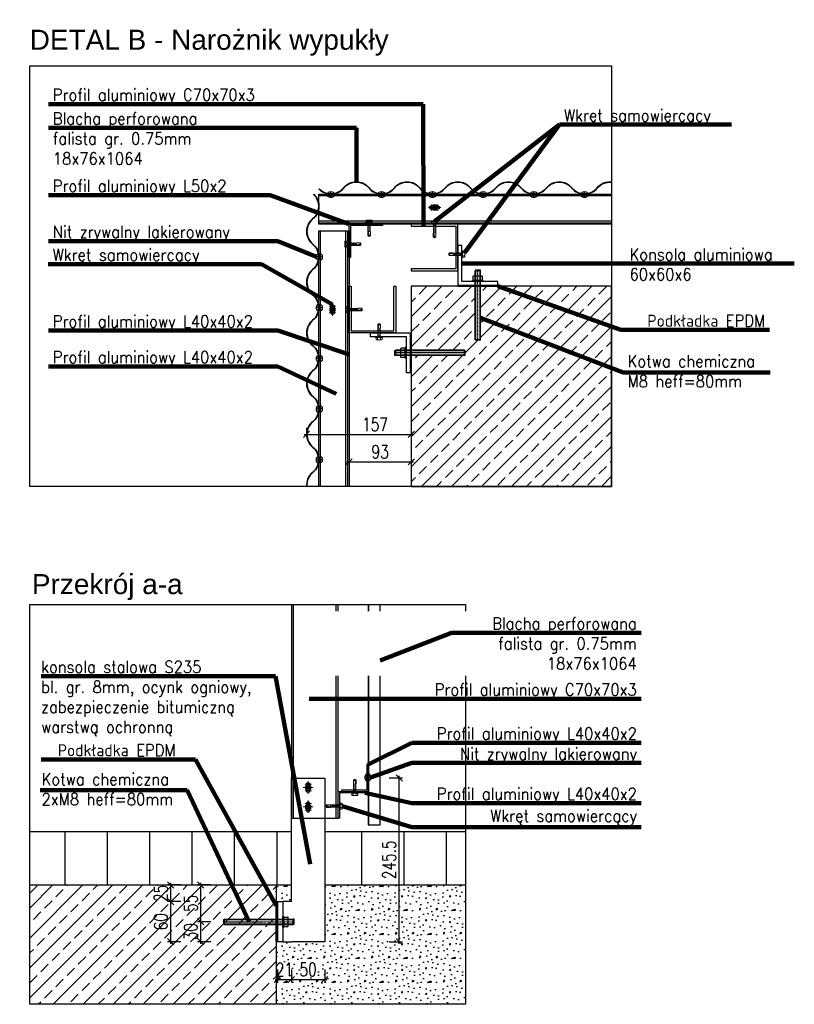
# Model space of a CAD drawing. Header units: millimetres. Extents: x 14086 to 118050, y -73797 to -403.
# Tile 2 of 8: x 97491 to 98652, y -72126 to -70650. Entities that reach past the tile are written whole.
import ezdxf

# ---------------------------------------------------------------- set-up
doc = ezdxf.new("R2010")
doc.units = ezdxf.units.MM
for name, pattern in [('CENTER', [2, 1.25, -0.25, 0.25, -0.25]), ('CONTINOUS', [0]), ('DASHDOT', [1, 0.5, -0.25, 0, -0.25]), ('DASHED', [0.75, 0.5, -0.25]), ('phl_thick', [0]), ('thin_line', [0])]:
    doc.linetypes.add(name, pattern=pattern)
for name, color, linetype in [('1', 2, 'Continuous'), ('2', 4, 'DASHED'), ('3', 4, 'Continuous'), ('5', 8, 'Continuous'), ('6', 3, 'Continuous'), ('BSP podkonstrukcja', 3, 'Continuous'), ('projection', 7, 'Continuous'), ('RFD_5', 8, 'Continuous')]:
    doc.layers.add(name, color=color, linetype=linetype)
for name, color, linetype, lineweight in [('BSP opis', 4, 'Continuous', 0), ('BSP osie małe', 16, 'DASHDOT', 0), ('BSP śruby i wkręty', 251, 'Continuous', 0)]:
    doc.layers.add(name, color=color, linetype=linetype, lineweight=lineweight)
doc.styles.add('BSP_simplex08', font='simplex.shx', dxfattribs={"width": 0.8})
doc.styles.get("Standard").update_dxf_attribs({"font": 'simplex.shx', "width": 0.8})
doc.styles.add('TXTdo10', font='SIMPLEX.SHX', dxfattribs={"width": 0.75, "height": 20})
doc.dimstyles.new('R1DO10', dxfattribs={"dimtxt": 20, "dimasz": 9.333333, "dimexe": 4.666667, "dimexo": 10, "dimgap": 0.09, "dimtad": 0, "dimdec": 1, "dimrnd": 0.5, "dimdsep": 46, "dimtxsty": 'TXTdo10', "dimblk1": 'OBLIQUE', "dimblk2": 'OBLIQUE', "dimsah": 1, "dimcen": 0, "dimdle": 3.333333, "dimclrt": 4, "dimadec": 0, "dimazin": 0, "dimtfac": 1, "dimtdec": 1, "dimtofl": 0, "dimtmove": 1, "dimatfit": 3, "dimfxl": 15, "dimfxlon": 1, "dimtvp": 0.75, "dimtolj": 1, "dimtzin": 0, "dimarcsym": 1})
doc.dimstyles.get("Standard").update_dxf_attribs({"dimtxt": 0.18, "dimasz": 0.18, "dimexe": 0.18, "dimexo": 0.0625, "dimgap": 0.09, "dimtad": 0, "dimtih": 1, "dimtoh": 1, "dimdec": 4, "dimzin": 0, "dimdsep": 46, "dimtxsty": 'Standard', "dimcen": 0.09, "dimadec": 0, "dimazin": 0, "dimtfac": 1, "dimtdec": 4, "dimtofl": 0, "dimtmove": 0, "dimatfit": 3, "dimfxl": 1, "dimtolj": 1, "dimtzin": 0, "dimarcsym": 0})
pattern_1 = [(45, (-103.584, 0), (-22.45064, 22.45064), []), (45, (-81.133, 0), (-22.45064, 22.45064), [15.875, -7.9375])]
pattern_2 = [(45, (-92.45, 57.114), (-35.921024, 35.921024), [0, -50.8]), (45, (-79.517, 44.9), (-35.921024, 35.921024), [0, -50.8]), (45, (-97.836, 65.376), (-35.921024, 35.921024), [0, -50.8]), (23.1986, (-105.38, 35.562), (143.6841045, 71.842062), [5.471312, -268.09507]), (261.8699, (-100.351, 37.717), (35.9210171, 179.6051239), [2.54, -251.46]), (175.6013, (-100.71, 35.2026), (395.1312492, -35.92097408), [4.683506, -463.66933]), (251.5651, (-108.253, 19.038), (7.73e-05, -71.8420658), [1.135939, -112.456316]), (11.3099, (-108.613, 17.96), (107.7631055, 35.9209607), [1.831645, -181.330397]), (153.4349, (-106.817, 18.32), (-107.7630317, 35.9210975), [1.606448, -159.037274]), (270, (-81.672, 38.435), (35.921036, -35.921036), [2.15524, -69.68678]), (45, (-81.67, 36.28), (0, 71.84205), [3.048, -47.752]), (180, (-79.517, 38.435), (-35.921036, -35.921036), [2.15524, -69.68678]), (296.5651, (-108.972, 57.114), (-35.9210975, 107.7630317), [1.606448, -159.037274]), (45, (-108.253, 55.68), (0, 71.84205), [2.54, -48.26]), (188.1301, (-106.457, 57.474), (-179.6051239, -35.9210171), [2.54, -251.46]), (258.6901, (-128.369, 38.435), (35.9209607, 107.7631055), [1.831645, -181.330397]), (26.5651, (-128.728, 36.64), (-107.7630317, -35.9210975), [3.212897, -157.430826]), (171.8699, (-125.855, 38.076), (179.6051239, -35.9210171), [2.54, -251.46]), (45, (-116.515, 47.416), (-35.921024, 35.921024), [0, -50.8]), (45, (-116.874, 28.38), (-35.921024, 35.921024), [0, -50.8]), (45, (-93.526, 25.145), (-35.921024, 35.921024), [0, -50.8]), (45, (-94.963, 45.98), (-35.921024, 35.921024), [0, -50.8]), (45, (-111.486, 41.67), (-35.921024, 35.921024), [0, -50.8]), (45, (-120.467, 34.843), (-35.921024, 35.921024), [0, -50.8]), (45, (-115.08, 35.92), (-35.921024, 35.921024), [0, -50.8]), (45, (-107.894, 25.863), (-35.921024, 35.921024), [0, -50.8]), (45, (-117.95, 18.68), (-35.921024, 35.921024), [0, -50.8]), (45, (-125.855, 27.3), (-35.921024, 35.921024), [0, -50.8]), (45, (-134.835, 34.125), (-35.921024, 35.921024), [0, -50.8]), (45, (-125.136, 46.697), (-35.921024, 35.921024), [0, -50.8]), (45, (-118.67, 56.037), (-35.921024, 35.921024), [0, -50.8]), (45, (-104.66, 67.17), (-35.921024, 35.921024), [0, -50.8]), (45, (-102.147, 47.416), (-35.921024, 35.921024), [0, -50.8]), (45, (-112.205, 50.29), (-35.921024, 35.921024), [0, -50.8]), (45, (-92.09, 35.92), (-35.921024, 35.921024), [0, -50.8]), (45, (-101.07, 23.35), (-35.921024, 35.921024), [0, -50.8]), (45, (-82.39, 26.22), (-35.921024, 35.921024), [0, -50.8]), (45, (-96.4, 16.524), (-35.921024, 35.921024), [0, -50.8]), (45, (-106.817, 3.95), (-35.921024, 35.921024), [0, -50.8]), (45, (-100.71, 6.466), (-35.921024, 35.921024), [0, -50.8]), (45, (-105.38, 11.854), (-35.921024, 35.921024), [0, -50.8]), (45, (-75.565, 30.174), (-35.921024, 35.921024), [0, -50.8]), (45, (-85.98, 49.21), (-35.921024, 35.921024), [0, -50.8]), (45, (-98.555, 58.19), (-35.921024, 35.921024), [0, -50.8]), (45, (-89.215, 15.805), (-35.921024, 35.921024), [0, -50.8])]

# ---------------------------------------------------------------- blocks, each defined once
blk = doc.blocks.new('wkręt 4mm')
at = {"linetype": 'CONTINOUS'}
for points in [[(-4, 4.5), (-4.2, 3.9)], [(0.9, -0.3), (1, 2.3)], [(9.6, -2.3), (10.4, 2.3)], [(11.1, -2.3), (11.9, 2.3)], [(13.2, 2), (12.4, 1.8)], [(-4.2, -3.9), (-4, -4.5)], [(12.4, -1.7), (13.2, -2)], [(18.7, -1.6), (18.8, -2)]]:
    blk.add_lwpolyline(points, dxfattribs=at)
at = {"linetype": 'CONTINOUS', "extrusion": (-1, -1.22465e-16, 0)}
for points, elevation in [([(-3.9, 0), (3.9, 0)], 4.2), ([(-5.1, 0), (5.1, 0)], 0.9), ([(4.5, 0), (-4.5, 0)], 0.9)]:
    blk.add_lwpolyline(points, dxfattribs=dict(at, elevation=elevation))
at = {"linetype": 'CONTINOUS', "extrusion": (1.22465e-16, -1, 0)}
for points, elevation in [([(-0.9, 0), (-4, 0)], -4.5), ([(-0.9, 0), (-4, 0)], -2.3), ([(0, 0), (-0.9, 0)], -5.1), ([(12.4, 0), (0.7, 0)], -1.7), ([(18.8, 0), (13.2, 0)], -2), ([(-4, 0), (-0.9, 0)], 2.3), ([(-4, 0), (-0.9, 0)], 4.5), ([(-0.9, 0), (0, 0)], 5.1), ([(0.7, 0), (12.4, 0)], 1.7), ([(12.5, 0), (18.7, 0)], 1.6), ([(13.2, 0), (18.8, 0)], 2)]:
    blk.add_lwpolyline(points, dxfattribs=dict(at, elevation=elevation))
at = {"linetype": 'CONTINOUS', "extrusion": (-1, -1.22465e-16, 0)}
blk.add_lwpolyline([(5.1, 0), (-5.1, 0)], dxfattribs=at)
at = {"linetype": 'CONTINOUS', "extrusion": (-0.986394, 0.164399, 0)}
for points, elevation in [([(-2.7, 0), (2, 0)], -2.2), ([(-3, 0), (1.8, 0)], -3.7), ([(-3.3, 0), (1.5, 0)], -5.3), ([(-3.5, 0), (1.2, 0)], -6.8), ([(-3.8, 0), (1, 0)], -8.3)]:
    blk.add_lwpolyline(points, dxfattribs=dict(at, elevation=elevation))
at = {"linetype": 'CONTINOUS', "extrusion": (-0.985739, 0.168281, 0), "elevation": -12.8}
blk.add_lwpolyline([(-0.6, 0), (-3.2, 0)], dxfattribs=at)
at = {"linetype": 'CONTINOUS', "extrusion": (-0.819152, 0.573576, 0)}
for points, elevation in [([(-9.4, 0), (-11.4, 0)], -16.2), ([(-9.2, 0), (-11.6, 0)], -16.6)]:
    blk.add_lwpolyline(points, dxfattribs=dict(at, elevation=elevation))
at = {"linetype": 'CONTINOUS', "extrusion": (-0.819152, -0.573576, 0), "elevation": -16.6}
blk.add_lwpolyline([(11.6, 0), (9.1, 0)], dxfattribs=at)
at = {"linetype": 'CONTINOUS', "extrusion": (0, 0, -1)}
for centre, radius, start, end in [((0.2, 3.4), 4, 343.6571, 16.3429), ((-11.6, 0), 15.8, 351.7868, 8.2132), ((-0.7, 2.4), 0.683, 270, 0), ((-20.2, -18.7), 18.7, 65.0306, 90), ((0.2, -3.4), 4, 343.6571, 16.3429), ((-0.7, -2.4), 0.683, 0, 90)]:
    blk.add_arc(centre, radius, start, end, dxfattribs=at)
at = {"linetype": 'CONTINOUS'}
blk.add_arc((20.2, 1.5), 1.49, 160, 270, dxfattribs=at)
blk = doc.blocks.new('nit zrywalny')
at = {"layer": '3', "ltscale": 0.5}
blk.add_line((0, -5.1), (0, 4.9), dxfattribs=at)
for points in [[(3, 0), (-5.7, 0)], [(-2.8, -5.1), (-2.8, 4.9)]]:
    blk.add_lwpolyline(points, dxfattribs=at)
at = {"layer": '3', "ltscale": 0.5, "extrusion": (0, 0, -1)}
for centre, start_param, end_param in [((-2.8, -0.1), 3.141593, 6.283185), ((0, -0.1), 0, 3.141593)]:
    blk.add_ellipse(centre, major_axis=(0, 5), ratio=0.6, start_param=start_param, end_param=end_param, dxfattribs=at)
blk = doc.blocks.new('zw$6326')
at = {"linetype": 'thin_line'}
for p, q in [((-8.3, 3.3), (-17.1, 3.3)), ((84.6, 3.3), (0, 3.3)), ((-8.3, -3.3), (-17.1, -3.3)), ((84.6, -3.3), (0, -3.3))]:
    blk.add_line(p, q, dxfattribs=at)
at = {"color": 92, "linetype": 'CENTER', "true_color": 0x00c000}
blk.add_line((88, 0), (-17.1, 0), dxfattribs=at)
at = {"color": 1, "linetype": 'thin_line', "true_color": 0xff0000}
for p, q in [((87.9, 3.3), (84.6, 3.3)), ((87.9, -3.3), (84.6, -3.3))]:
    blk.add_line(p, q, dxfattribs=at)
at = {"layer": 'projection', "color": 7, "linetype": 'phl_thick'}
for p, q in [((-15.9, 4), (-17.1, 3.7)), ((-17.1, 3.7), (-17.1, -3.7)), ((-8.3, 4), (-15.9, 4)), ((-15.9, 4), (-15.9, -4)), ((-7.9, 7), (-8.3, 6.3)), ((-8.3, 6.3), (-8.3, -6.3)), ((-8.2, 6.1), (-8.3, 6)), ((-8.3, 6), (-8.3, 5.8)), ((-8.3, 5.8), (-8.3, 5.6)), ((-8.3, 5.6), (-8.3, 5.5)), ((-8.3, 5.5), (-8.3, 5.3)), ((-8.3, 5.3), (-8.3, 5.2)), ((-8.3, 5.2), (-8.3, 5)), ((-8.3, 5), (-8.3, 4.9)), ((-8.3, 4.9), (-8.2, 4.7)), ((-8.2, 1.4), (-8.3, 1.1)), ((-8.3, 1.1), (-8.3, 0.8)), ((-8.3, 0.8), (-8.3, 0.5)), ((-8.3, 0.5), (-8.3, 0.3)), ((-8.3, 0.3), (-8.3, 0)), ((-8.3, 0), (-8.3, -0.3)), ((-8.1, 6.5), (-8.2, 6.3)), ((-8.2, 6.3), (-8.2, 6.1)), ((-8.2, 4.7), (-8.2, 4.6)), ((-8.2, 4.6), (-8.1, 4.4)), ((-8.1, 2.2), (-8.2, 1.9)), ((-8.2, 1.9), (-8.2, 1.6)), ((-8.2, 1.6), (-8.2, 1.4)), ((-8, 6.8), (-8.1, 6.6)), ((-8.1, 6.6), (-8.1, 6.5)), ((-8.1, 4.4), (-8.1, 4.3)), ((-8.1, 4.3), (-8, 4.1)), ((-8, 2.8), (-8.1, 2.5)), ((-8.1, 2.5), (-8.1, 2.2)), ((-7.9, 7), (-8, 6.8)), ((-8, 4.1), (-7.9, 4)), ((-7.9, 3.1), (-8, 2.8)), ((-2.1, 7), (-7.9, 7)), ((-2.1, 7), (-7.9, 7)), ((-7.9, 7), (-7.9, 7)), ((-2.1, 4), (-7.9, 4)), ((-7.9, 4), (-7.9, 3.1)), ((-2.1, 3.1), (-7.9, 3.1)), ((-2.1, 7), (-2, 6.9)), ((-2.1, 7), (-1.7, 6.3)), ((-2.1, 7), (-2.1, 7)), ((-2, 4.1), (-2.1, 4)), ((-2.1, 4), (-2.1, 3.1)), ((-2.1, 3.1), (-2, 2.7)), ((-2, 6.9), (-1.9, 6.7)), ((-1.9, 4.2), (-2, 4.1)), ((-2, 2.7), (-1.9, 2.4)), ((-1.9, 6.7), (-1.9, 6.6)), ((-1.9, 6.6), (-1.8, 6.4)), ((-1.8, 4.5), (-1.9, 4.4)), ((-1.9, 4.4), (-1.9, 4.2)), ((-1.9, 2.4), (-1.9, 2.1)), ((-1.9, 2.1), (-1.8, 1.8)), ((-1.8, 6.4), (-1.8, 6.3)), ((-1.8, 6.3), (-1.7, 6.2)), ((-1.7, 4.8), (-1.8, 4.7)), ((-1.8, 4.7), (-1.8, 4.5)), ((-1.8, 1.8), (-1.8, 1.5)), ((-1.8, 1.5), (-1.7, 1.2)), ((0, 8), (-1.7, 8)), ((-1.7, 8), (-1.7, -8)), ((-1.7, 6.2), (-1.7, 6)), ((-1.7, 6), (-1.7, 5.9)), ((-1.7, 5.9), (-1.7, 5.7)), ((-1.7, 5.7), (-1.7, 5.6)), ((-1.7, 5.6), (-1.7, 5.5)), ((-1.7, 5.5), (-1.7, 5.3)), ((-1.7, 5.3), (-1.7, 5.2)), ((-1.7, 5.2), (-1.7, 5.1)), ((-1.7, 5.1), (-1.7, 4.9)), ((-1.7, 4.9), (-1.7, 4.8)), ((-1.7, 1.2), (-1.7, 0.9)), ((-1.7, 0.9), (-1.7, 0.6)), ((-1.7, 0.6), (-1.7, 0.3)), ((-1.7, 0.3), (-1.7, 0)), ((0, 8), (0, -8)), ((87.2, 4), (0, 4)), ((87.2, 4), (88, 3.2)), ((87.2, 4), (87.2, -4)), ((88, 3.2), (88, -3.2)), ((-17.1, -3.7), (-15.9, -4)), ((-8.3, -4), (-15.9, -4)), ((-8.3, -0.3), (-8.3, -0.5)), ((-8.3, -0.5), (-8.3, -0.8)), ((-8.3, -0.8), (-8.3, -1.1)), ((-8.3, -1.1), (-8.2, -1.4)), ((-8.2, -4.7), (-8.3, -4.9)), ((-8.3, -4.9), (-8.3, -5)), ((-8.3, -5), (-8.3, -5.2)), ((-8.3, -5.2), (-8.3, -5.3)), ((-8.3, -5.3), (-8.3, -5.5)), ((-8.3, -5.5), (-8.3, -5.6)), ((-8.3, -5.6), (-8.3, -5.8)), ((-8.3, -5.8), (-8.3, -6)), ((-8.3, -6), (-8.2, -6.1)), ((-8.3, -6.3), (-7.9, -7)), ((-8.2, -1.4), (-8.2, -1.6)), ((-8.2, -1.6), (-8.2, -1.9)), ((-8.2, -1.9), (-8.1, -2.2)), ((-8.1, -4.4), (-8.2, -4.6)), ((-8.2, -4.6), (-8.2, -4.7)), ((-8.2, -6.1), (-8.2, -6.3)), ((-8.2, -6.3), (-8.1, -6.5)), ((-8.1, -2.2), (-8.1, -2.5)), ((-8.1, -2.5), (-8, -2.8)), ((-8, -4.1), (-8.1, -4.3)), ((-8.1, -4.3), (-8.1, -4.4)), ((-8.1, -6.5), (-8.1, -6.6)), ((-8.1, -6.6), (-8, -6.8)), ((-8, -2.8), (-7.9, -3.1)), ((-7.9, -4), (-8, -4.1)), ((-8, -6.8), (-7.9, -7)), ((-2.1, -3.1), (-7.9, -3.1)), ((-7.9, -3.1), (-7.9, -4)), ((-2.1, -4), (-7.9, -4)), ((-2.1, -7), (-7.9, -7)), ((-2.1, -7), (-7.9, -7)), ((-7.9, -7), (-7.9, -7)), ((-2, -2.7), (-2.1, -3.1)), ((-2.1, -3.1), (-2.1, -4)), ((-2.1, -4), (-2, -4.1)), ((-1.7, -6.3), (-2.1, -7)), ((-2, -6.9), (-2.1, -7)), ((-2.1, -7), (-2.1, -7)), ((-1.9, -2.4), (-2, -2.7)), ((-2, -4.1), (-1.9, -4.2)), ((-1.9, -6.7), (-2, -6.9)), ((-1.8, -1.8), (-1.9, -2.1)), ((-1.9, -2.1), (-1.9, -2.4)), ((-1.9, -4.2), (-1.9, -4.4)), ((-1.9, -4.4), (-1.8, -4.5)), ((-1.8, -6.4), (-1.9, -6.6)), ((-1.9, -6.6), (-1.9, -6.7)), ((-1.7, -1.2), (-1.8, -1.5)), ((-1.8, -1.5), (-1.8, -1.8)), ((-1.8, -4.5), (-1.8, -4.7)), ((-1.8, -4.7), (-1.7, -4.8)), ((-1.7, -6.2), (-1.8, -6.3)), ((-1.8, -6.3), (-1.8, -6.4)), ((-1.7, 0), (-1.7, -0.3)), ((-1.7, -0.3), (-1.7, -0.6)), ((-1.7, -0.6), (-1.7, -0.9)), ((-1.7, -0.9), (-1.7, -1.2)), ((-1.7, -4.8), (-1.7, -4.9)), ((-1.7, -4.9), (-1.7, -5.1)), ((-1.7, -5.1), (-1.7, -5.2)), ((-1.7, -5.2), (-1.7, -5.3)), ((-1.7, -5.3), (-1.7, -5.5)), ((-1.7, -5.5), (-1.7, -5.6)), ((-1.7, -5.6), (-1.7, -5.7)), ((-1.7, -5.7), (-1.7, -5.9)), ((-1.7, -5.9), (-1.7, -6)), ((-1.7, -6), (-1.7, -6.2)), ((0, -8), (-1.7, -8)), ((87.2, -4), (0, -4)), ((88, -3.2), (87.2, -4))]:
    blk.add_line(p, q, dxfattribs=at)
blk = doc.blocks.new('konsola detal')
at = {"layer": '1'}
blk.add_lwpolyline([(60, 1), (0, 1), (0, 0), (60, 0)], close=True, dxfattribs=at)
at = {"layer": '3'}
for points in [[(-70, 93), (-70, 90), (-3, 90), (-3, 26), (-70, 26), (-70, 23), (0, 23), (0, 93)], [(0, 1), (60, 1), (60, 7), (6, 7), (6, 61), (0, 61)]]:
    blk.add_lwpolyline(points, close=True, dxfattribs=at)
at = {"layer": '5', "rotation": 270}
blk.add_blockref('zw$6326', (30, 7), dxfattribs=at)
at = {"layer": 'BSP śruby i wkręty', "rotation": 179.9999989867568}
blk.add_blockref('wkręt 4mm', (6, 48), dxfattribs=at)
blk = doc.blocks.new('*U708')
at = {"color": 0, "linetype": 'Continuous'}
for p, q in [((-4, 2.3), (0, 4.6)), ((-4, -2.3), (-4, 2.3)), ((4, 2.3), (0, 4.6)), ((4, -2.3), (4, 2.3)), ((-4, -2.3), (0, -4.6)), ((4, -2.3), (0, -4.6))]:
    blk.add_line(p, q, dxfattribs=at)
for radius in [4, 2.1]:
    blk.add_circle((0, 0), radius, dxfattribs=at)
blk.add_arc((0, 0), 2.5, 250, 160, dxfattribs=at)
blk = doc.blocks.new('śruba')
at = {"layer": 'BSP osie małe', "ltscale": 0.5}
for p, q in [((5.1, 5), (-4.9, 5)), ((2.5, 0), (-2.5, 0)), ((0.1, 9.5), (0.1, -9.5)), ((5.1, -5), (-4.9, -5))]:
    blk.add_line(p, q, dxfattribs=at)
at = {"layer": 'BSP podkonstrukcja'}
blk.add_lwpolyline([(-2.4, -5), (-2.4, 5, -1), (2.6, 5), (2.6, -5, -1)], format="xyb", close=True, dxfattribs=at)
at = {"layer": 'BSP śruby i wkręty', "xscale": -1}
blk.add_blockref('*U708', (0.1, 0), dxfattribs=at)
blk = doc.blocks.new('_Oblique')
at = {"color": 0, "linetype": 'ByBlock', "lineweight": -2}
blk.add_line((-0.5, -0.5), (0.5, 0.5), dxfattribs=at)
blk = doc.blocks.new('*D847')
at = {"layer": '5', "color": 0, "lineweight": -2}
for p, q in [((97917.8, -71272.1), (98081.4, -71272.1)), ((97921.1, -71262.1), (97921.1, -71267.4)), ((98078.1, -71262.1), (98078.1, -71267.4))]:
    blk.add_line(p, q, dxfattribs=at)
at = {"layer": 'Defpoints', "color": 0}
for p in [(97921.1, -71272.1), (98078.1, -71272.1), (98078.1, -71272.1)]:
    blk.add_point(p, dxfattribs=at)
at = {"layer": '5', "color": 0, "lineweight": -2, "xscale": 9.333333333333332, "yscale": 9.333333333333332, "zscale": 9.333333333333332, "rotation": 180}
blk.add_blockref('_Oblique', (97921.1, -71272.1), dxfattribs=at)
at = {"layer": '5', "color": 0, "lineweight": -2, "xscale": 9.333333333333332, "yscale": 9.333333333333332, "zscale": 9.333333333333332}
blk.add_blockref('_Oblique', (98078.1, -71272.1), dxfattribs=at)
at = {"layer": '5', "color": 4, "insert": (98023.9, -71257.1), "char_height": 20, "attachment_point": 5, "style": 'TXTdo10'}
blk.add_mtext('\\A1;157', dxfattribs=at)
blk = doc.blocks.new('*D848')
at = {"layer": '5', "color": 0, "lineweight": -2}
for p, q in [((97984.9, -71303.3), (97984.9, -71308.7)), ((98078.1, -71303.3), (98078.1, -71308.7)), ((97981.5, -71313.3), (98081.4, -71313.3))]:
    blk.add_line(p, q, dxfattribs=at)
at = {"layer": 'Defpoints', "color": 0}
for p in [(97984.9, -71313.3), (98078.1, -71313.3), (98078.1, -71313.3)]:
    blk.add_point(p, dxfattribs=at)
at = {"layer": '5', "color": 0, "lineweight": -2, "xscale": 9.333333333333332, "yscale": 9.333333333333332, "zscale": 9.333333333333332, "rotation": 180}
blk.add_blockref('_Oblique', (97984.9, -71313.3), dxfattribs=at)
at = {"layer": '5', "color": 0, "lineweight": -2, "xscale": 9.333333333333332, "yscale": 9.333333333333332, "zscale": 9.333333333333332}
blk.add_blockref('_Oblique', (98078.1, -71313.3), dxfattribs=at)
at = {"layer": '5', "color": 4, "insert": (98031.5, -71298.3), "char_height": 20, "attachment_point": 5, "style": 'TXTdo10'}
blk.add_mtext('\\A1;93', dxfattribs=at)
blk = doc.blocks.new('otw')
at = {"layer": 'BSP osie małe', "ltscale": 0.5}
for p, q in [((-19.5, 0), (-38.5, 0)), ((-34, -5), (-34, 5)), ((-29, 7.5), (-29, -7.5)), ((-24, -5), (-24, 5)), ((9.5, 0), (-9.5, 0)), ((-5, -5), (-5, 5)), ((0, 7.5), (0, -7.5)), ((5, -5), (5, 5))]:
    blk.add_line(p, q, dxfattribs=at)
at = {"layer": 'BSP podkonstrukcja'}
for points in [[(-34, -2.5), (-24, -2.5, 1), (-24, 2.5), (-34, 2.5, 1)], [(-5, 2.5), (5, 2.5, -1), (5, -2.5), (-5, -2.5, -1)]]:
    blk.add_lwpolyline(points, format="xyb", close=True, dxfattribs=at)
blk = doc.blocks.new('*D854')
at = {"layer": '5', "color": 0, "lineweight": -2}
for p, q in [((97877.5, -72074.2), (97877.5, -72093.8)), ((97898.5, -72074.2), (97898.5, -72093.8)), ((97874.1, -72089.2), (97901.8, -72089.2))]:
    blk.add_line(p, q, dxfattribs=at)
at = {"layer": 'Defpoints', "color": 0}
for p in [(97898.5, -71972.6), (97877.5, -72032.6), (97898.5, -72089.2)]:
    blk.add_point(p, dxfattribs=at)
at = {"layer": '5', "color": 0, "lineweight": -2, "xscale": 9.333333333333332, "yscale": 9.333333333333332, "zscale": 9.333333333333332, "rotation": 180}
blk.add_blockref('_Oblique', (97877.5, -72089.2), dxfattribs=at)
at = {"layer": '5', "color": 0, "lineweight": -2, "xscale": 9.333333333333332, "yscale": 9.333333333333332, "zscale": 9.333333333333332}
blk.add_blockref('_Oblique', (97898.5, -72089.2), dxfattribs=at)
at = {"layer": '5', "color": 4, "insert": (97888, -72074.2), "char_height": 20, "attachment_point": 5, "style": 'TXTdo10'}
blk.add_mtext('\\A1;21', dxfattribs=at)
blk = doc.blocks.new('*D855')
at = {"layer": '5', "color": 0, "lineweight": -2}
for p, q in [((97898.5, -72074.2), (97898.5, -72093.8)), ((97948.5, -72074.2), (97948.5, -72093.8)), ((97895.1, -72089.2), (97951.8, -72089.2))]:
    blk.add_line(p, q, dxfattribs=at)
at = {"layer": 'Defpoints', "color": 0}
for p in [(97898.5, -71972.6), (97948.5, -72032.6), (97948.5, -72089.2)]:
    blk.add_point(p, dxfattribs=at)
at = {"layer": '5', "color": 0, "lineweight": -2, "xscale": 9.333333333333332, "yscale": 9.333333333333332, "zscale": 9.333333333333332, "rotation": 180}
blk.add_blockref('_Oblique', (97898.5, -72089.2), dxfattribs=at)
at = {"layer": '5', "color": 0, "lineweight": -2, "xscale": 9.333333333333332, "yscale": 9.333333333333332, "zscale": 9.333333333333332}
blk.add_blockref('_Oblique', (97948.5, -72089.2), dxfattribs=at)
at = {"layer": '5', "color": 4, "insert": (97923.5, -72074.2), "char_height": 20, "attachment_point": 5, "style": 'TXTdo10'}
blk.add_mtext('\\A1;50', dxfattribs=at)
blk = doc.blocks.new('*D856')
at = {"layer": '5', "color": 0, "lineweight": -2}
for p, q in [((98045.1, -71787.2), (98064.8, -71787.2)), ((98060.1, -72035.9), (98060.1, -71783.9)), ((98045.1, -72032.6), (98064.8, -72032.6))]:
    blk.add_line(p, q, dxfattribs=at)
at = {"layer": 'Defpoints', "color": 0}
for p in [(97948.5, -71787.2), (98060.1, -71787.2), (97948.5, -72032.6)]:
    blk.add_point(p, dxfattribs=at)
at = {"layer": '5', "color": 0, "lineweight": -2, "xscale": 9.333333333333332, "yscale": 9.333333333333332, "zscale": 9.333333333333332}
for p, rotation in [((98060.1, -71787.2), 90), ((98060.1, -72032.6), 270)]:
    blk.add_blockref('_Oblique', p, dxfattribs=dict(at, rotation=rotation))
at = {"layer": '5', "color": 4, "insert": (98045.1, -71909.9), "char_height": 20, "attachment_point": 5, "rotation": 90, "style": 'TXTdo10'}
blk.add_mtext('\\A1;245.5', dxfattribs=at)
blk = doc.blocks.new('*D857')
at = {"layer": '5', "color": 0, "lineweight": -2}
for p, q in [((97762.6, -72035.9), (97762.6, -71999.3)), ((97777.6, -72002.6), (97757.9, -72002.6)), ((97777.6, -72032.6), (97757.9, -72032.6))]:
    blk.add_line(p, q, dxfattribs=at)
at = {"layer": 'Defpoints', "color": 0}
for p in [(97762.6, -72002.6), (97809.9, -72002.6), (97875.5, -72032.6)]:
    blk.add_point(p, dxfattribs=at)
at = {"layer": '5', "color": 0, "lineweight": -2, "xscale": 9.333333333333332, "yscale": 9.333333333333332, "zscale": 9.333333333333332}
for p, rotation in [((97762.6, -72002.6), 90), ((97762.6, -72032.6), 270)]:
    blk.add_blockref('_Oblique', p, dxfattribs=dict(at, rotation=rotation))
at = {"layer": '5', "color": 4, "insert": (97747.6, -72017.6), "char_height": 20, "attachment_point": 5, "rotation": 90, "style": 'TXTdo10'}
blk.add_mtext('\\A1;30', dxfattribs=at)
blk = doc.blocks.new('*D858')
at = {"layer": '5', "color": 0, "lineweight": -2}
for p, q in [((97777.6, -71947.6), (97757.9, -71947.6)), ((97762.6, -72005.9), (97762.6, -71944.3)), ((97777.6, -72002.6), (97757.9, -72002.6))]:
    blk.add_line(p, q, dxfattribs=at)
at = {"layer": 'Defpoints', "color": 0}
for p in [(97762.6, -71947.6), (97797.7, -71947.6), (97809.9, -72002.6)]:
    blk.add_point(p, dxfattribs=at)
at = {"layer": '5', "color": 0, "lineweight": -2, "xscale": 9.333333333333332, "yscale": 9.333333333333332, "zscale": 9.333333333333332}
for p, rotation in [((97762.6, -71947.6), 90), ((97762.6, -72002.6), 270)]:
    blk.add_blockref('_Oblique', p, dxfattribs=dict(at, rotation=rotation))
at = {"layer": '5', "color": 4, "insert": (97747.6, -71975.1), "char_height": 20, "attachment_point": 5, "rotation": 90, "style": 'TXTdo10'}
blk.add_mtext('\\A1;55', dxfattribs=at)
blk = doc.blocks.new('*D859')
at = {"layer": '5', "color": 0, "lineweight": -2}
for p, q in [((97717.7, -72035.9), (97717.7, -71969.3)), ((97732.7, -71972.6), (97713, -71972.6)), ((97732.7, -72032.6), (97713, -72032.6))]:
    blk.add_line(p, q, dxfattribs=at)
at = {"layer": 'Defpoints', "color": 0}
for p in [(97717.7, -71972.6), (97892, -71972.6), (97892, -72032.6)]:
    blk.add_point(p, dxfattribs=at)
at = {"layer": '5', "color": 0, "lineweight": -2, "xscale": 9.333333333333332, "yscale": 9.333333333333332, "zscale": 9.333333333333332}
for p, rotation in [((97717.7, -71972.6), 90), ((97717.7, -72032.6), 270)]:
    blk.add_blockref('_Oblique', p, dxfattribs=dict(at, rotation=rotation))
at = {"layer": '5', "color": 4, "insert": (97702.7, -72002.6), "char_height": 20, "attachment_point": 5, "rotation": 90, "style": 'TXTdo10'}
blk.add_mtext('\\A1;60', dxfattribs=at)
blk = doc.blocks.new('*D860')
at = {"layer": '5', "color": 0, "lineweight": -2}
for p, q in [((97732.7, -71947.6), (97713, -71947.6)), ((97717.7, -71975.9), (97717.7, -71944.3)), ((97732.7, -71972.6), (97713, -71972.6))]:
    blk.add_line(p, q, dxfattribs=at)
at = {"layer": 'Defpoints', "color": 0}
for p in [(97717.7, -71947.6), (97797.7, -71947.6), (97892, -71972.6)]:
    blk.add_point(p, dxfattribs=at)
at = {"layer": '5', "color": 0, "lineweight": -2, "xscale": 9.333333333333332, "yscale": 9.333333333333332, "zscale": 9.333333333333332}
for p, rotation in [((97717.7, -71947.6), 90), ((97717.7, -71972.6), 270)]:
    blk.add_blockref('_Oblique', p, dxfattribs=dict(at, rotation=rotation))
at = {"layer": '5', "color": 4, "insert": (97702.7, -71960.1), "char_height": 20, "attachment_point": 5, "rotation": 90, "style": 'TXTdo10'}
blk.add_mtext('\\A1;25', dxfattribs=at)

msp = doc.modelspace()

# ---------------------------------------------------------------- hatches: boundary and pattern name
at = {"layer": '5'}
h = msp.add_hatch(dxfattribs=at)
h.set_pattern_fill('ANSI33', color=256, scale=5)
h.set_pattern_definition(pattern_1)
h.paths.add_polyline_path([(98078.1, -71350.05), (98078.1, -71154.05), (98158.05, -71154.05), (98158.85, -71153.25), (98158.85, -71146.86), (98158.05, -71146.06), (98078.1, -71146.06), (98078.1, -71050.05), (98148.1, -71050.05), (98174.11, -71050.05), (98174.11, -71130.25), (98174.91, -71131.05), (98181.3, -71131.05), (98182.1, -71130.25), (98182.1, -71050.05), (98208.1, -71050.05), (98378.1, -71050.05), (98378.1, -71350.05)])
h = msp.add_hatch(dxfattribs=at)
h.set_pattern_fill('ANSI31', color=256, scale=20, angle=45)
h.set_pattern_definition([(90, (-103.584, 0), (-63.5, 4e-15), [])])
h.paths.add_polyline_path([(97506.38, -71947.59), (97506.38, -71867.59), (97867.49, -71867.59), (97867.49, -71947.59)])
h.paths.add_polyline_path([(98159.5, -71867.59), (98159.5, -71947.59), (97948.47, -71947.59), (97948.47, -71867.59)])
h.paths.add_polyline_path([(97875.47, -71947.59), (97875.47, -71867.59), (97898.47, -71867.59), (97898.47, -71947.59)])
h = msp.add_hatch(dxfattribs=at)
h.set_pattern_fill('ANSI33', color=256, scale=5)
h.set_pattern_definition(pattern_1)
h.paths.add_polyline_path([(97506.38, -72126.47), (97875.47, -72126.47), (97875.47, -71947.59), (97506.38, -71947.59)])
h = msp.add_hatch(dxfattribs=at)
h.set_pattern_fill('CONC', color=256, scale=2, angle=45)
h.set_pattern_definition(pattern_2)
h.paths.add_polyline_path([(97875.47, -71947.59), (97898.47, -71947.59), (97898.47, -71972.59), (97881.47, -71972.59), (97875.47, -71972.59)])
h = msp.add_hatch(dxfattribs=at)
h.set_pattern_fill('CONC', color=256, scale=2, angle=45)
h.set_pattern_definition(pattern_2)
h.paths.add_polyline_path([(97875.47, -72032.59), (97877.47, -72032.59), (97885.47, -72032.59), (97898.47, -72032.59), (97948.47, -72032.59), (97948.47, -71947.59), (98159.5, -71947.59), (98159.5, -72126.47), (97875.47, -72126.47)])

# ---------------------------------------------------------------- linework, layer by layer
at = {"layer": '1'}
msp.add_lwpolyline([(97877.47, -72032.59), (97875.47, -72032.59), (97875.47, -71972.59), (97877.47, -71972.59)], close=True, dxfattribs=at)
at = {"layer": '2'}
for p, q in [((97939.85, -70955.05), (98378.1, -70955.05)), ((97982.85, -71350.05), (97982.85, -70967.05)), ((97898.47, -71847.22), (97968.47, -71847.22))]:
    msp.add_line(p, q, dxfattribs=at)
msp.add_lwpolyline([(97898.47, -71785.59), (97898.47, -71847.22)], dxfattribs=at)
at = {"layer": '3'}
for p, q in [((97939.85, -70904.2), (97940.22, -70903.84)), ((97932, -70912.05), (97931.64, -70912.42)), ((97939.85, -70912.05), (97939.85, -70914.05)), ((97939.85, -70914.05), (98378.1, -70914.05)), ((97939.85, -70952.05), (98378.1, -70952.05)), ((97939.85, -70967.05), (97984.85, -70967.05)), ((97939.85, -71350.05), (97939.85, -70967.05)), ((97939.85, -70967.05), (97941.85, -70967.05)), ((97941.85, -70967.05), (97941.85, -71350.05)), ((97979.85, -71350.05), (97979.85, -70967.05)), ((97984.85, -70967.05), (97984.85, -71350.05))]:
    msp.add_line(p, q, dxfattribs=at)
for points in [[(98378.1, -71350.05), (97506.38, -71350.05), (97506.38, -70719.68), (98378.1, -70719.68)], [(97984.85, -71007.05), (97984.85, -70957.05), (98034.85, -70957.05), (98034.85, -70959.05), (97986.85, -70959.05), (97986.85, -71007.05)], [(97506.38, -71527.26), (98159.5, -71527.26), (98159.5, -72126.47), (97506.38, -72126.47)]]:
    msp.add_lwpolyline(points, close=True, dxfattribs=at)
for points in [[(98378.1, -70957.05), (97939.85, -70957.05), (97939.85, -70912.05), (98378.1, -70912.05)], [(97973.47, -71807.22), (98013.47, -71807.22), (98013.47, -71767.22), (98011.47, -71767.22), (98011.47, -71805.22), (97973.47, -71805.22), (97973.47, -71807.22)], [(97968.47, -71847.22), (97968.47, -71807.22), (98008.47, -71807.22), (98008.47, -71809.22), (97970.47, -71809.22), (97970.47, -71847.22), (97968.47, -71847.22)]]:
    msp.add_lwpolyline(points, dxfattribs=at)
at = {"layer": '5', "linetype": 'Continuous'}
msp.add_line((98014.22, -71527.26), (98014.22, -71857.22), dxfattribs=at)
at = {"layer": '5'}
for p, q in [((97506.38, -71947.59), (97875.47, -71947.59)), ((97875.47, -71947.59), (97875.47, -72126.47)), ((97875.47, -71947.59), (97898.47, -71947.59)), ((97948.47, -71947.59), (98159.5, -71947.59))]:
    msp.add_line(p, q, dxfattribs=at)
for points in [[(97939.85, -70904.2, 0.4548492), (97976.85, -70903.05, -0.4736842), (98014.85, -70903.05, 0.4736842), (98052.85, -70903.05, -0.4736842), (98090.85, -70903.05, 0.4736842), (98128.85, -70903.05, -0.4736842), (98166.85, -70903.05, 0.4736842), (98204.85, -70903.05, -0.4736842), (98242.85, -70903.05, 0.4736842), (98280.85, -70903.05, -0.4736842), (98318.85, -70903.05, 0.4736842), (98356.85, -70903.05, -0.2490943), (98378.1, -70894.16, -0.2490943)], [(97940.22, -70903.84, 0.4482489), (97976.85, -70902.3, -0.4736842), (98014.85, -70902.3, 0.4736842), (98052.85, -70902.3, -0.4736842), (98090.85, -70902.3, 0.4736842), (98128.85, -70902.3, -0.4736842), (98166.85, -70902.3, 0.4736842), (98204.85, -70902.3, -0.4736842), (98242.85, -70902.3, 0.4736842), (98280.85, -70902.3, -0.4736842), (98318.85, -70902.3, 0.4736842), (98356.85, -70902.3, -0.2490943), (98378.1, -70893.41, -0.2490943)], [(97931.64, -70912.42, -0.4482489), (97930.1, -70949.05, 0.4736842), (97930.1, -70987.05, -0.4736842), (97930.1, -71025.05, 0.4736842), (97930.1, -71063.05, -0.4736842), (97930.1, -71101.05, 0.4736842), (97930.1, -71139.05, -0.4736842), (97930.1, -71177.05, 0.4736842), (97930.1, -71215.05, -0.4736842), (97930.1, -71253.05, 0.4736842), (97930.1, -71291.05, -0.4736842), (97930.1, -71329.05, 0.2463831), (97921.18, -71350.05, 0.2463831)], [(97932, -70912.05, -0.4548492), (97930.85, -70949.05, 0.4736842), (97930.85, -70987.05, -0.4736842), (97930.85, -71025.05, 0.4736842), (97930.85, -71063.05, -0.4736842), (97930.85, -71101.05, 0.4736842), (97930.85, -71139.05, -0.4736842), (97930.85, -71177.05, 0.4736842), (97930.85, -71215.05, -0.4736842), (97930.85, -71253.05, 0.4736842), (97930.85, -71291.05, -0.4736842), (97930.85, -71329.05, 0.2463831), (97921.93, -71350.05, 0.2463831)]]:
    msp.add_lwpolyline(points, format="xyb", dxfattribs=at)
at = {"layer": '5', "linetype": 'Continuous'}
msp.add_lwpolyline([(98013.47, -71527.26), (98013.47, -71857.22), (98031.47, -71857.22), (98031.47, -71527.26)], dxfattribs=at)
at = {"layer": '6'}
for p, q in [((97506.38, -71867.59), (97898.47, -71867.59)), ((97948.47, -71867.59), (98159.5, -71867.59))]:
    msp.add_line(p, q, dxfattribs=at)
for points in [[(97898.47, -71972.59), (97898.47, -71787.22), (97948.47, -71787.22), (97948.47, -72032.59), (97898.47, -72032.59)], [(97898.47, -71972.59), (97885.47, -71972.59), (97885.47, -72032.59), (97898.47, -72032.59)]]:
    msp.add_lwpolyline(points, dxfattribs=at)
msp.add_lwpolyline([(97885.47, -72032.59), (97877.47, -72032.59), (97877.47, -71972.59), (97885.47, -71972.59)], close=True, dxfattribs=at)
at = {"layer": 'RFD_5'}
msp.add_lwpolyline([(98378.1, -71050.05), (98078.1, -71050.05), (98078.1, -71350.05), (98378.1, -71350.05)], close=True, dxfattribs=at)
for points in [[(98378.1, -71050.05), (98378.1, -71350.05)], [(98378.1, -71350.05), (98078.1, -71350.05)]]:
    msp.add_lwpolyline(points, dxfattribs=at)

# ---------------------------------------------------------------- block references
at = {"layer": '1'}
msp.add_blockref('konsola detal', (98148.1, -71050.05), dxfattribs=at)
at = {"layer": '1', "xscale": -1, "rotation": 89.99999999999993}
msp.add_blockref('konsola detal', (98077.85, -71120.05), dxfattribs=at)
at = {"layer": '3'}
for name, p, rotation in [('nit zrywalny', (97957.85, -70914.05), 270), ('nit zrywalny', (98033.85, -70914.05), 270), ('nit zrywalny', (98109.85, -70914.05), 270), ('nit zrywalny', (98185.85, -70914.05), 270), ('nit zrywalny', (98261.85, -70914.05), 270), ('nit zrywalny', (98337.85, -70914.05), 270), ('śruba', (98113.13, -70932.05), 270), ('śruba', (97960.1, -71085.02), 360)]:
    msp.add_blockref(name, p, dxfattribs=dict(at, rotation=rotation))
for p in [(97941.85, -71006), (97941.85, -71082.05), (97941.85, -71158.55), (97941.85, -71234.05), (97941.85, -71310.05)]:
    msp.add_blockref('nit zrywalny', p, dxfattribs=at)
at = {"layer": '5', "xscale": -1}
msp.add_blockref('nit zrywalny', (98011.47, -71786.17), dxfattribs=at)
at = {"layer": '5', "rotation": 180}
msp.add_blockref('zw$6326', (97885.47, -72002.59), dxfattribs=at)
at = {"layer": '6', "rotation": 90}
msp.add_blockref('otw', (97923.47, -71801.59), dxfattribs=at)
at = {"layer": 'BSP śruby i wkręty'}
for p, rotation in [((98014.85, -70955.05), 269.999991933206), ((98113.1, -70957.05), 269.999991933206), ((97982.85, -70987.05), 359.999991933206), ((97984.85, -71085.05), 359.999991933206), ((97993.47, -71809.22), 89.99999898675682)]:
    msp.add_blockref('wkręt 4mm', p, dxfattribs=dict(at, rotation=rotation))
at = {"layer": 'BSP śruby i wkręty', "xscale": -1}
for p in [(97923.47, -71801.59), (97923.47, -71830.59)]:
    msp.add_blockref('*U708', p, dxfattribs=at)
at = {"layer": 'BSP śruby i wkręty', "xscale": -1, "rotation": 1.013243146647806e-06}
msp.add_blockref('wkręt 4mm', (97970.47, -71829.22), dxfattribs=at)

# ---------------------------------------------------------------- texts
at = {"layer": 'BSP opis', "color": 4, "insert": (97506.38, -70665.46), "char_height": 30, "width": 639.3909, "attachment_point": 1, "style": 'BSP_simplex08', "bg_fill": 2}
msp.add_mtext('{\\fArial|b0|i0|c238|p0;\\W1;\\C5;DETAL B - Narożnik wypukły}', dxfattribs=at)
at = {"layer": 'BSP opis', "color": 4, "char_height": 18, "width": 465.8256, "style": 'BSP_simplex08'}
for s, insert, attachment_point in [('\\W0.9;\\C256;Wkręt samowiercący', (98306.88, -70784.86, -0.11), 1), ('{\\W0.9;\\C256;Profil aluminiowy L50x2}', (97540.98, -70890.75, -0.06), 1), ('{\\W0.9;\\C256;Nit zrywalny lakierowany}', (97540.98, -70959.56, -0.06), 1), ('\\W0.9;\\C256;Wkręt samowiercący', (97540.57, -70993.91, -0.11), 1), ('{\\W0.9;\\C256;Konsola aluminiowa \\P60x60x6 }', (98405.23, -70993.22, -0.06), 1), ('{\\W0.9;\\C256;Profil aluminiowy L40x40x2}', (97540.98, -71093.66, -0.06), 1), ('\\W0.9;\\C256;Podkładka EPDM', (98608.43, -71092.7, -0.06), 3), ('{\\W0.9;\\C256;Profil aluminiowy L40x40x2}', (97540.98, -71147.31, -0.06), 1), ('{\\W0.9;\\C256;Kotwa chemiczna\\PM8 heff=80mm}', (98402.31, -71153.44, -0.06), 1), ('\\pxql;{\\W0.9;\\C256;konsola stalowa S235\\Pbl. gr. 8mm, ocynk ogniowy, \\Pzabezpieczenie bitumiczną \\Pwarstwą ochronną}', (97989.3, -71611.74), 3), ('{\\W0.9;\\C256;Profil aluminiowy C70x70x3}', (98416, -71645.7, -0.06), 3), ('{\\W0.9;\\C256;Profil aluminiowy L40x40x2}', (98416.33, -71711.63, -0.06), 3), ('\\W0.9;\\C256;Podkładka EPDM', (97724.92, -71736.62), 3), ('{\\W0.9;\\C256;Nit zrywalny lakierowany}', (98416.33, -71741.75, -0.06), 3), ('{\\W0.9;\\C256;Kotwa chemiczna\\P2xM8 heff=80mm}', (97524.14, -71779.95), 1), ('{\\W0.9;\\C256;Profil aluminiowy L40x40x2}', (98416.33, -71801.97, -0.06), 3), ('\\W0.9;\\C256;Wkręt samowiercący', (98416.39, -71835.03, -0.09), 3)]:
    msp.add_mtext(s, dxfattribs=dict(at, insert=insert, attachment_point=attachment_point))

# ---------------------------------------------------------------- dimensions: what is measured, and where the dimension line sits
at = {"layer": '5'}
dim = msp.add_linear_dim(base=(98078.1, -71272.05), p1=(97921.1, -71272.05), p2=(98078.1, -71272.05), dimstyle='R1DO10', override={"dimblk1": 'Oblique', "dimblk2": 'Oblique'}, dxfattribs=at)
dim.commit()
dim.dimension.update_dxf_attribs({"geometry": '*D847', "text_midpoint": (98023.87, -71272.05), "dimtype": 160})
for base, p1, p2, picture, middle in [((98078.10307, -71313.31809), (97984.85312, -71313.31809), (98078.10307, -71313.31809), '*D848', (98031.4781, -71298.31809)), ((97898.47, -72089.17), (97877.47, -72032.59), (97898.47, -71972.59), '*D854', (97887.97, -72074.17)), ((97948.47, -72089.17), (97898.47, -71972.59), (97948.47, -72032.59), '*D855', (97923.47, -72074.17))]:
    dim = msp.add_linear_dim(base=base, p1=p1, p2=p2, dimstyle='R1DO10', override={"dimblk1": 'Oblique', "dimblk2": 'Oblique'}, dxfattribs=at)
    dim.commit()
    dim.dimension.update_dxf_attribs({"geometry": picture, "text_midpoint": middle})
for base, p1, p2, picture, middle in [((98060.1, -71787.22), (97948.47, -72032.59), (97948.47, -71787.22), '*D856', (98045.1, -71909.91)), ((97717.68, -71947.59), (97891.97, -71972.59), (97797.72, -71947.59), '*D860', (97702.68, -71960.09)), ((97762.56, -71947.59), (97809.85, -72002.59), (97797.72, -71947.59), '*D858', (97747.56, -71975.09)), ((97717.68, -71972.59), (97891.97, -72032.59), (97891.97, -71972.59), '*D859', (97702.68, -72002.59)), ((97762.56, -72002.59), (97875.47, -72032.59), (97809.85, -72002.59), '*D857', (97747.56, -72017.59))]:
    dim = msp.add_linear_dim(base=base, p1=p1, p2=p2, angle=90, dimstyle='R1DO10', dxfattribs=at)
    dim.commit()
    dim.dimension.update_dxf_attribs({"geometry": picture, "text_midpoint": middle})

# ---------------------------------------------------------------- leaders
at = {"layer": '5', "color": 4}
for points in [[(98113.1, -70952.86), (98300.3, -70807.75), (98558.14, -70807.75)], [(98158.14, -70999.8), (98300.3, -70807.75), (98558.14, -70807.75)], [(97984.85, -70957.05), (97866.63, -70913.64), (97534.41, -70913.64)], [(97936.1, -71006.05), (97878.41, -70982.45), (97534.41, -70982.45)], [(97960.24, -71077.52), (97853.8, -71016.81), (97533.99, -71016.81)], [(98154.1, -71016.05), (98398.66, -71016.11), (98652.13, -71016.11)], [(98208.1, -71050.05), (98392.27, -71115.59), (98615, -71115.59)], [(98182.1, -71097.49), (98395.74, -71179.14), (98616.05, -71179.14)], [(97984.85, -71152.21), (97878.41, -71116.56), (97534.41, -71116.56)], [(97965.59, -71211.47), (97878.41, -71170.2), (97534.41, -71170.2)], [(97926.72, -71916.42, 0.06), (97874.76, -71634.63, 0.06), (97523.63, -71634.63, 0.06)], [(97925.07, -71668.6), (98135.96, -71668.6), (98422.58, -71668.6)], [(98013.47, -71767.22), (98078.9, -71734.53), (98422.9, -71734.53)], [(97875.47, -71978.53, 0.06), (97754.83, -71759.51, 0.06), (97523.63, -71759.51, 0.06)], [(98017.22, -71786.22), (98078.9, -71764.64), (98422.9, -71764.64)], [(97835.19, -72002.59, 0.06), (97742.33, -71805.42, 0.06), (97522.02, -71805.42, 0.06)], [(98008.47, -71809.22), (98078.9, -71824.86), (98422.9, -71824.86)], [(97974.66, -71829.22), (98078.9, -71860.96), (98422.9, -71860.96)]]:
    msp.add_leader(points, dimstyle='Standard', override={"dimscale": 1, "dimtxt": 0.25, "dimasz": 20, "dimexe": 0.1, "dimexo": 0.1, "dimgap": 0.1, "dimtad": 1, "dimtih": 0, "dimtoh": 0, "dimzin": 1, "dimclrd": 256, "dimclre": 1, "dimclrt": 7, "dimtzin": 1, "dimlwd": 65534}, dxfattribs=at)

# ---------------------------------------------------------------- next in the draw order: texts
at = {"layer": 'BSP opis', "color": 4, "width": 465.8256, "attachment_point": 1, "style": 'BSP_simplex08', "bg_fill": 2}
for s, insert, char_height in [('{\\W0.9;\\C256;Blacha perforowana \\Pfalista gr. 0.75mm\\P18x76x1064}', (97540.98, -70789.65, -0.06), 18), ('{\\fArial|b0|i0|c238|p0;\\W1;\\C5;Przekrój a-a}', (97509.71, -71481.58), 30)]:
    msp.add_mtext(s, dxfattribs=dict(at, insert=insert, char_height=char_height))

# ---------------------------------------------------------------- next in the draw order: linework, layer by layer
at = {"layer": '2'}
msp.add_line((97901.47, -71847.22), (97901.47, -71527.26), dxfattribs=at)
msp.add_lwpolyline([(97965.47, -71847.22), (97965.47, -71527.26)], dxfattribs=at)
at = {"layer": '3'}
for points in [[(97898.47, -71527.26), (97898.47, -71785.59)], [(97968.47, -71847.22), (97968.47, -71527.26)]]:
    msp.add_lwpolyline(points, dxfattribs=at)

# ---------------------------------------------------------------- next in the draw order: texts
at = {"layer": 'BSP opis', "color": 4, "insert": (97540.98, -70754, -0.06), "char_height": 18, "width": 465.8256, "attachment_point": 1, "style": 'BSP_simplex08'}
msp.add_mtext('{\\W0.9;\\C256;Profil aluminiowy C70x70x3}', dxfattribs=at)

# ---------------------------------------------------------------- next in the draw order: leaders
at = {"layer": '5', "color": 4}
for points in [[(98096.4, -70960.05), (98096.11, -70776.89), (97534.41, -70776.89)], [(97995.85, -70893.3), (97995.86, -70812.54), (97534.41, -70812.54)]]:
    msp.add_leader(points, dimstyle='Standard', override={"dimscale": 1, "dimtxt": 0.25, "dimasz": 20, "dimexe": 0.1, "dimexo": 0.1, "dimgap": 0.1, "dimtad": 1, "dimtih": 0, "dimtoh": 0, "dimzin": 1, "dimclrd": 256, "dimclre": 1, "dimclrt": 7, "dimtzin": 1, "dimlwd": 65534}, dxfattribs=at)

# ---------------------------------------------------------------- next in the draw order: texts
at = {"layer": 'BSP opis', "color": 4, "insert": (98416, -71546.57, -0.06), "char_height": 18, "width": 465.8256, "attachment_point": 3, "style": 'BSP_simplex08', "bg_fill": 2}
msp.add_mtext('{\\W0.9;\\C256;Blacha perforowana \\Pfalista gr. 0.75mm\\P18x76x1064}', dxfattribs=at)

# ---------------------------------------------------------------- next in the draw order: leaders
at = {"layer": '5', "color": 4}
msp.add_leader([(98031.47, -71611.08), (98138.2, -71569.46), (98422.58, -71569.46)], dimstyle='Standard', override={"dimscale": 1, "dimtxt": 0.25, "dimasz": 20, "dimexe": 0.1, "dimexo": 0.1, "dimgap": 0.1, "dimtad": 1, "dimtih": 0, "dimtoh": 0, "dimzin": 1, "dimclrd": 256, "dimclre": 1, "dimclrt": 7, "dimtzin": 1, "dimlwd": 65534}, dxfattribs=at)

doc.saveas('drawing.dxf')
